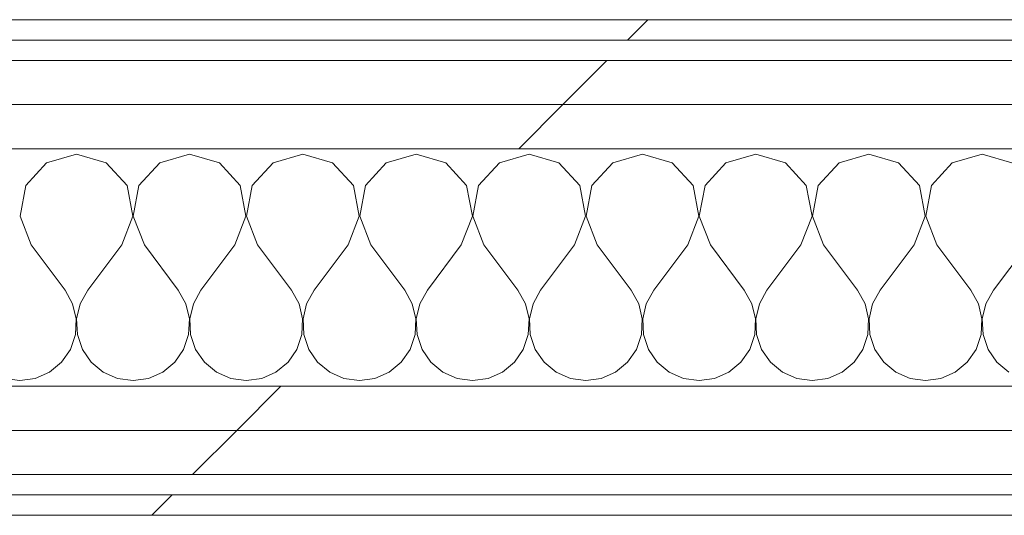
# Model space of a CAD drawing. Header units: millimetres. Extents: x -28277 to 305935, y -19284 to 4746.
# Tile 245 of 256: x 187398 to 187688, y -12070 to -11924. Entities that reach past the tile are written whole.
import ezdxf

# ---------------------------------------------------------------- set-up
doc = ezdxf.new("R2010")
doc.units = ezdxf.units.MM
doc.header["$MEASUREMENT"] = 0
doc.linetypes.add('Wipeout_Contour', pattern=[1000, 0, -1000])
doc.layers.add('Nuevo_08_E_Envans secs', color=7, linetype='Continuous')
doc.layers.add('Nuevo_08_E_Envans secs_Pluma_Nº__1', color=7, linetype='Continuous', lineweight=5)
for name, color, linetype, lineweight, true_color in [('Nuevo_08_E_Envans secs_Pluma_Nº__102', 7, 'Continuous', 5, 0xcccccc), ('Nuevo_08_E_Envans secs_Pluma_Nº__171', 171, 'Continuous', 13, 0xaaaaff), ('Nuevo_08_E_Envans secs_Pluma_Nº__177', 7, 'Continuous', 15, 0xf7e046)]:
    doc.layers.add(name, color=color, linetype=linetype, lineweight=lineweight, true_color=true_color)
pattern_1 = [(45, (184431.64, 0), (-367.696, 367.696), [390, -130]), (45, (184431.64, 367.7), (-367.696, 367.696), [390, -130])]

# ---------------------------------------------------------------- blocks, each defined once
blk = doc.blocks.new('*X619', base_point=(184431.64, 0))
at = {"layer": 'Nuevo_08_E_Envans secs_Pluma_Nº__102', "color": 254, "linetype": 'Continuous', "lineweight": 5, "true_color": 0xcccccc}
for p, q in [((187414.98, -11963.64), (187406.21, -11966.13)), ((187423.74, -11966.13), (187414.98, -11963.64)), ((187448.31, -11963.64), (187439.55, -11966.13)), ((187457.07, -11966.13), (187448.31, -11963.64)), ((187481.64, -11963.64), (187472.88, -11966.13)), ((187490.41, -11966.13), (187481.64, -11963.64)), ((187514.98, -11963.64), (187506.21, -11966.13)), ((187523.74, -11966.13), (187514.98, -11963.64)), ((187548.31, -11963.64), (187539.55, -11966.13)), ((187557.07, -11966.13), (187548.31, -11963.64)), ((187581.64, -11963.64), (187572.88, -11966.13)), ((187590.41, -11966.13), (187581.64, -11963.64)), ((187614.98, -11963.64), (187606.21, -11966.13)), ((187623.74, -11966.13), (187614.98, -11963.64)), ((187648.31, -11963.64), (187639.55, -11966.13)), ((187657.07, -11966.13), (187648.31, -11963.64)), ((187681.64, -11963.64), (187672.88, -11966.13)), ((187690.41, -11966.13), (187681.64, -11963.64)), ((187406.21, -11966.13), (187400.07, -11972.86)), ((187429.88, -11972.86), (187423.74, -11966.13)), ((187439.55, -11966.13), (187433.4, -11972.86)), ((187463.22, -11972.86), (187457.07, -11966.13)), ((187472.88, -11966.13), (187466.74, -11972.86)), ((187496.55, -11972.86), (187490.41, -11966.13)), ((187506.21, -11966.13), (187500.07, -11972.86)), ((187529.88, -11972.86), (187523.74, -11966.13)), ((187539.55, -11966.13), (187533.4, -11972.86)), ((187563.22, -11972.86), (187557.07, -11966.13)), ((187572.88, -11966.13), (187566.74, -11972.86)), ((187596.55, -11972.86), (187590.41, -11966.13)), ((187606.21, -11966.13), (187600.07, -11972.86)), ((187629.88, -11972.86), (187623.74, -11966.13)), ((187639.55, -11966.13), (187633.4, -11972.86)), ((187663.22, -11972.86), (187657.07, -11966.13)), ((187672.88, -11966.13), (187666.74, -11972.86)), ((187400.07, -11972.86), (187398.38, -11981.81)), ((187431.58, -11981.81), (187429.88, -11972.86)), ((187433.4, -11972.86), (187431.71, -11981.81)), ((187464.91, -11981.81), (187463.22, -11972.86)), ((187466.74, -11972.86), (187465.04, -11981.81)), ((187498.24, -11981.81), (187496.55, -11972.86)), ((187500.07, -11972.86), (187498.38, -11981.81)), ((187531.58, -11981.81), (187529.88, -11972.86)), ((187533.4, -11972.86), (187531.71, -11981.81)), ((187564.91, -11981.81), (187563.22, -11972.86)), ((187566.74, -11972.86), (187565.04, -11981.81)), ((187598.24, -11981.81), (187596.55, -11972.86)), ((187600.07, -11972.86), (187598.38, -11981.81)), ((187631.58, -11981.81), (187629.88, -11972.86)), ((187633.4, -11972.86), (187631.71, -11981.81)), ((187664.91, -11981.81), (187663.22, -11972.86)), ((187666.74, -11972.86), (187665.04, -11981.81)), ((187398.38, -11981.81), (187401.64, -11990.31)), ((187428.31, -11990.31), (187431.58, -11981.81)), ((187431.71, -11981.81), (187434.98, -11990.31)), ((187461.64, -11990.31), (187464.91, -11981.81)), ((187465.04, -11981.81), (187468.31, -11990.31)), ((187494.98, -11990.31), (187498.24, -11981.81)), ((187498.38, -11981.81), (187501.64, -11990.31)), ((187528.31, -11990.31), (187531.58, -11981.81)), ((187531.71, -11981.81), (187534.98, -11990.31)), ((187561.64, -11990.31), (187564.91, -11981.81)), ((187565.04, -11981.81), (187568.31, -11990.31)), ((187594.98, -11990.31), (187598.24, -11981.81)), ((187598.38, -11981.81), (187601.64, -11990.31)), ((187628.31, -11990.31), (187631.58, -11981.81)), ((187631.71, -11981.81), (187634.98, -11990.31)), ((187661.64, -11990.31), (187664.91, -11981.81)), ((187665.04, -11981.81), (187668.31, -11990.31)), ((187401.64, -11990.31), (187411.64, -12003.64)), ((187428.31, -11990.31), (187418.31, -12003.64)), ((187434.98, -11990.31), (187444.98, -12003.64)), ((187461.64, -11990.31), (187451.64, -12003.64)), ((187468.31, -11990.31), (187478.31, -12003.64)), ((187494.98, -11990.31), (187484.98, -12003.64)), ((187501.64, -11990.31), (187511.64, -12003.64)), ((187528.31, -11990.31), (187518.31, -12003.64)), ((187534.98, -11990.31), (187544.98, -12003.64)), ((187561.64, -11990.31), (187551.64, -12003.64)), ((187568.31, -11990.31), (187578.31, -12003.64)), ((187594.98, -11990.31), (187584.98, -12003.64)), ((187601.64, -11990.31), (187611.64, -12003.64)), ((187628.31, -11990.31), (187618.31, -12003.64)), ((187634.98, -11990.31), (187644.98, -12003.64)), ((187661.64, -11990.31), (187651.64, -12003.64)), ((187668.31, -11990.31), (187678.31, -12003.64)), ((187694.98, -11990.31), (187684.98, -12003.64)), ((187413.87, -12007.67), (187411.64, -12003.64)), ((187418.31, -12003.64), (187416.08, -12007.67)), ((187447.2, -12007.67), (187444.98, -12003.64)), ((187451.64, -12003.64), (187449.42, -12007.67)), ((187480.54, -12007.67), (187478.31, -12003.64)), ((187484.98, -12003.64), (187482.75, -12007.67)), ((187513.87, -12007.67), (187511.64, -12003.64)), ((187518.31, -12003.64), (187516.08, -12007.67)), ((187547.2, -12007.67), (187544.98, -12003.64)), ((187551.64, -12003.64), (187549.42, -12007.67)), ((187580.54, -12007.67), (187578.31, -12003.64)), ((187584.98, -12003.64), (187582.75, -12007.67)), ((187613.87, -12007.67), (187611.64, -12003.64)), ((187618.31, -12003.64), (187616.08, -12007.67)), ((187647.2, -12007.67), (187644.98, -12003.64)), ((187651.64, -12003.64), (187649.42, -12007.67)), ((187680.54, -12007.67), (187678.31, -12003.64)), ((187684.98, -12003.64), (187682.75, -12007.67)), ((187414.91, -12012.15), (187413.87, -12007.67)), ((187416.08, -12007.67), (187415.04, -12012.15)), ((187448.24, -12012.15), (187447.2, -12007.67)), ((187449.42, -12007.67), (187448.38, -12012.15)), ((187481.58, -12012.15), (187480.54, -12007.67)), ((187482.75, -12007.67), (187481.71, -12012.15)), ((187514.91, -12012.15), (187513.87, -12007.67)), ((187516.08, -12007.67), (187515.04, -12012.15)), ((187548.24, -12012.15), (187547.2, -12007.67)), ((187549.42, -12007.67), (187548.38, -12012.15)), ((187581.58, -12012.15), (187580.54, -12007.67)), ((187582.75, -12007.67), (187581.71, -12012.15)), ((187614.91, -12012.15), (187613.87, -12007.67)), ((187616.08, -12007.67), (187615.04, -12012.15)), ((187648.24, -12012.15), (187647.2, -12007.67)), ((187649.42, -12007.67), (187648.38, -12012.15)), ((187681.58, -12012.15), (187680.54, -12007.67)), ((187682.75, -12007.67), (187681.71, -12012.15)), ((187414.69, -12016.74), (187414.91, -12012.15)), ((187415.04, -12012.15), (187415.27, -12016.74)), ((187448.02, -12016.74), (187448.24, -12012.15)), ((187448.38, -12012.15), (187448.6, -12016.74)), ((187481.35, -12016.74), (187481.58, -12012.15)), ((187481.71, -12012.15), (187481.93, -12016.74)), ((187514.69, -12016.74), (187514.91, -12012.15)), ((187515.04, -12012.15), (187515.27, -12016.74)), ((187548.02, -12016.74), (187548.24, -12012.15)), ((187548.38, -12012.15), (187548.6, -12016.74)), ((187581.35, -12016.74), (187581.58, -12012.15)), ((187581.71, -12012.15), (187581.93, -12016.74)), ((187614.69, -12016.74), (187614.91, -12012.15)), ((187615.04, -12012.15), (187615.27, -12016.74)), ((187648.02, -12016.74), (187648.24, -12012.15)), ((187648.38, -12012.15), (187648.6, -12016.74)), ((187681.35, -12016.74), (187681.58, -12012.15)), ((187681.71, -12012.15), (187681.93, -12016.74)), ((187413.22, -12021.1), (187414.69, -12016.74)), ((187415.27, -12016.74), (187416.74, -12021.1)), ((187446.55, -12021.1), (187448.02, -12016.74)), ((187448.6, -12016.74), (187450.07, -12021.1)), ((187479.88, -12021.1), (187481.35, -12016.74)), ((187481.93, -12016.74), (187483.4, -12021.1)), ((187513.22, -12021.1), (187514.69, -12016.74)), ((187515.27, -12016.74), (187516.74, -12021.1)), ((187546.55, -12021.1), (187548.02, -12016.74)), ((187548.6, -12016.74), (187550.07, -12021.1)), ((187579.88, -12021.1), (187581.35, -12016.74)), ((187581.93, -12016.74), (187583.4, -12021.1)), ((187613.22, -12021.1), (187614.69, -12016.74)), ((187615.27, -12016.74), (187616.74, -12021.1)), ((187646.55, -12021.1), (187648.02, -12016.74)), ((187648.6, -12016.74), (187650.07, -12021.1)), ((187679.88, -12021.1), (187681.35, -12016.74)), ((187681.93, -12016.74), (187683.4, -12021.1)), ((187410.61, -12024.89), (187413.22, -12021.1)), ((187416.74, -12021.1), (187419.34, -12024.89)), ((187443.95, -12024.89), (187446.55, -12021.1)), ((187450.07, -12021.1), (187452.67, -12024.89)), ((187477.28, -12024.89), (187479.88, -12021.1)), ((187483.4, -12021.1), (187486.01, -12024.89)), ((187510.61, -12024.89), (187513.22, -12021.1)), ((187516.74, -12021.1), (187519.34, -12024.89)), ((187543.95, -12024.89), (187546.55, -12021.1)), ((187550.07, -12021.1), (187552.67, -12024.89)), ((187577.28, -12024.89), (187579.88, -12021.1)), ((187583.4, -12021.1), (187586.01, -12024.89)), ((187610.61, -12024.89), (187613.22, -12021.1)), ((187616.74, -12021.1), (187619.34, -12024.89)), ((187643.95, -12024.89), (187646.55, -12021.1)), ((187650.07, -12021.1), (187652.67, -12024.89)), ((187677.28, -12024.89), (187679.88, -12021.1)), ((187683.4, -12021.1), (187686.01, -12024.89)), ((187407.07, -12027.82), (187410.61, -12024.89)), ((187419.34, -12024.89), (187422.88, -12027.82)), ((187440.41, -12027.82), (187443.95, -12024.89)), ((187452.67, -12024.89), (187456.21, -12027.82)), ((187473.74, -12027.82), (187477.28, -12024.89)), ((187486.01, -12024.89), (187489.55, -12027.82)), ((187507.07, -12027.82), (187510.61, -12024.89)), ((187519.34, -12024.89), (187522.88, -12027.82)), ((187540.41, -12027.82), (187543.95, -12024.89)), ((187552.67, -12024.89), (187556.21, -12027.82)), ((187573.74, -12027.82), (187577.28, -12024.89)), ((187586.01, -12024.89), (187589.55, -12027.82)), ((187607.07, -12027.82), (187610.61, -12024.89)), ((187619.34, -12024.89), (187622.88, -12027.82)), ((187640.41, -12027.82), (187643.95, -12024.89)), ((187652.67, -12024.89), (187656.21, -12027.82)), ((187673.74, -12027.82), (187677.28, -12024.89)), ((187686.01, -12024.89), (187689.55, -12027.82)), ((187402.86, -12029.67), (187407.07, -12027.82)), ((187422.88, -12027.82), (187427.09, -12029.67)), ((187436.2, -12029.67), (187440.41, -12027.82)), ((187456.21, -12027.82), (187460.42, -12029.67)), ((187469.53, -12029.67), (187473.74, -12027.82)), ((187489.55, -12027.82), (187493.76, -12029.67)), ((187502.86, -12029.67), (187507.07, -12027.82)), ((187522.88, -12027.82), (187527.09, -12029.67)), ((187536.2, -12029.67), (187540.41, -12027.82)), ((187556.21, -12027.82), (187560.42, -12029.67)), ((187569.53, -12029.67), (187573.74, -12027.82)), ((187589.55, -12027.82), (187593.76, -12029.67)), ((187602.86, -12029.67), (187607.07, -12027.82)), ((187622.88, -12027.82), (187627.09, -12029.67)), ((187636.2, -12029.67), (187640.41, -12027.82)), ((187656.21, -12027.82), (187660.42, -12029.67)), ((187669.53, -12029.67), (187673.74, -12027.82)), ((187393.76, -12029.67), (187398.31, -12030.31)), ((187398.31, -12030.31), (187402.86, -12029.67)), ((187427.09, -12029.67), (187431.64, -12030.31)), ((187431.64, -12030.31), (187436.2, -12029.67)), ((187460.42, -12029.67), (187464.98, -12030.31)), ((187464.98, -12030.31), (187469.53, -12029.67)), ((187493.76, -12029.67), (187498.31, -12030.31)), ((187498.31, -12030.31), (187502.86, -12029.67)), ((187527.09, -12029.67), (187531.64, -12030.31)), ((187531.64, -12030.31), (187536.2, -12029.67)), ((187560.42, -12029.67), (187564.98, -12030.31)), ((187564.98, -12030.31), (187569.53, -12029.67)), ((187593.76, -12029.67), (187598.31, -12030.31)), ((187598.31, -12030.31), (187602.86, -12029.67)), ((187627.09, -12029.67), (187631.64, -12030.31)), ((187631.64, -12030.31), (187636.2, -12029.67)), ((187660.42, -12029.67), (187664.98, -12030.31)), ((187664.98, -12030.31), (187669.53, -12029.67))]:
    blk.add_line(p, q, dxfattribs=at)
blk = doc.blocks.new('Muro_177_7', base_point=(190513.75, -12069.98))
at = {"layer": 'Nuevo_08_E_Envans secs', "color": 7, "lineweight": 20}
blk.add_blockref('*X619', (184431.64, 0), dxfattribs=at)
at = {"color": 254, "linetype": 'Wipeout_Contour', "lineweight": 0, "ltscale": 747605.053685}
blk.add_wipeout([(184801.53, -11923.98), (184801.53, -11929.98), (188239.04, -11929.98), (188239.04, -11923.98)], dxfattribs=at).dxf.layer = 'Nuevo_08_E_Envans secs'
at = {"color": 254, "linetype": 'Wipeout_Contour', "lineweight": 0, "ltscale": 747620.988418}
blk.add_wipeout([(184807.53, -11948.98), (188239.04, -11948.98), (188239.04, -11935.98), (184807.53, -11935.98)], dxfattribs=at).dxf.layer = 'Nuevo_08_E_Envans secs'
at = {"color": 254, "linetype": 'Wipeout_Contour', "lineweight": 0, "ltscale": 752371.77784}
blk.add_wipeout([(187175.56, -12044.98), (188239.04, -12044.98), (188239.04, -12031.98), (187175.56, -12031.98)], dxfattribs=at).dxf.layer = 'Nuevo_08_E_Envans secs'
at = {"color": 254, "linetype": 'Wipeout_Contour', "lineweight": 0, "ltscale": 752428.978944}
blk.add_wipeout([(188239.04, -12063.98), (187200.56, -12063.98), (187200.56, -12069.98), (188239.04, -12069.98)], dxfattribs=at).dxf.layer = 'Nuevo_08_E_Envans secs'
at = {"layer": 'Nuevo_08_E_Envans secs_Pluma_Nº__171', "linetype": 'Continuous', "lineweight": 13, "true_color": 0xaaaaff}
h = blk.add_hatch(dxfattribs=at)
h.set_pattern_fill('Panellat_HPL_0007', color=161, style=0, pattern_type=2)
h.set_pattern_definition(pattern_1)
h.paths.add_polyline_path([(184801.53, -11923.98), (184801.53, -11929.98), (188239.04, -11929.98), (188239.04, -11923.98)])
h = blk.add_hatch(dxfattribs=at)
h.set_pattern_fill('Panellat_HPL_0007', color=161, style=0, pattern_type=2)
h.set_pattern_definition(pattern_1)
h.paths.add_polyline_path([(188239.04, -12063.98), (187200.56, -12063.98), (187200.56, -12069.98), (188239.04, -12069.98)])
at = {"layer": 'Nuevo_08_E_Envans secs_Pluma_Nº__177', "linetype": 'Continuous', "lineweight": 15, "true_color": 0xf7e046}
h = blk.add_hatch(dxfattribs=at)
h.set_pattern_fill('Panellat_HPL_0007', color=53, style=0, pattern_type=2)
h.set_pattern_definition(pattern_1)
h.paths.add_polyline_path([(184807.53, -11948.98), (188239.04, -11948.98), (188239.04, -11935.98), (184807.53, -11935.98)])
h = blk.add_hatch(dxfattribs=at)
h.set_pattern_fill('Panellat_HPL_0007', color=53, style=0, pattern_type=2)
h.set_pattern_definition(pattern_1)
h.paths.add_polyline_path([(187175.56, -12044.98), (188239.04, -12044.98), (188239.04, -12031.98), (187175.56, -12031.98)])
at = {"layer": 'Nuevo_08_E_Envans secs_Pluma_Nº__1', "color": 7, "linetype": 'Continuous', "lineweight": 5}
for p, q in [((188239.04, -11929.98), (184807.53, -11929.98)), ((188239.04, -11935.98), (184807.53, -11935.98)), ((188239.04, -12031.98), (187175.56, -12031.98)), ((188239.04, -12063.98), (187200.56, -12063.98))]:
    blk.add_line(p, q, dxfattribs=at)
at = {"layer": 'Nuevo_08_E_Envans secs_Pluma_Nº__1', "color": 7, "linetype": 'Continuous', "lineweight": 5, "flags": 128}
for points in [[(188239.04, -11923.98), (184795.53, -11923.98)], [(187200.56, -12069.98), (188239.04, -12069.98)]]:
    blk.add_lwpolyline(points, dxfattribs=at)
at = {"color": 254, "linetype": 'Wipeout_Contour', "lineweight": 0, "ltscale": 747650.258883}
blk.add_wipeout([(184820.53, -11961.98), (188239.04, -11961.98), (188239.04, -11948.98), (184820.53, -11948.98)], dxfattribs=at).dxf.layer = 'Nuevo_08_E_Envans secs'
at = {"color": 254, "linetype": 'Wipeout_Contour', "lineweight": 0, "ltscale": 752401.054066}
blk.add_wipeout([(187188.56, -12057.98), (188239.04, -12057.98), (188239.04, -12044.98), (187188.56, -12044.98)], dxfattribs=at).dxf.layer = 'Nuevo_08_E_Envans secs'
at = {"layer": 'Nuevo_08_E_Envans secs_Pluma_Nº__177', "linetype": 'Continuous', "lineweight": 15, "true_color": 0xf7e046}
h = blk.add_hatch(dxfattribs=at)
h.set_pattern_fill('Panellat_HPL_0007', color=53, style=0, pattern_type=2)
h.set_pattern_definition(pattern_1)
h.paths.add_polyline_path([(184820.53, -11961.98), (188239.04, -11961.98), (188239.04, -11948.98), (184820.53, -11948.98)])
h = blk.add_hatch(dxfattribs=at)
h.set_pattern_fill('Panellat_HPL_0007', color=53, style=0, pattern_type=2)
h.set_pattern_definition(pattern_1)
h.paths.add_polyline_path([(187188.56, -12057.98), (188239.04, -12057.98), (188239.04, -12044.98), (187188.56, -12044.98)])
at = {"layer": 'Nuevo_08_E_Envans secs_Pluma_Nº__1', "color": 7, "linetype": 'Continuous', "lineweight": 5}
for p, q in [((188239.04, -11948.98), (184820.53, -11948.98)), ((188239.04, -11961.98), (187162.56, -11961.98)), ((188239.04, -12044.98), (187188.56, -12044.98)), ((188239.04, -12057.98), (187194.56, -12057.98))]:
    blk.add_line(p, q, dxfattribs=at)

msp = doc.modelspace()

# ---------------------------------------------------------------- block references
at = {"layer": 'Nuevo_08_E_Envans secs', "color": 7, "lineweight": 20}
msp.add_blockref('Muro_177_7', (190513.749, -12069.976), dxfattribs=at)

doc.saveas('drawing.dxf')
